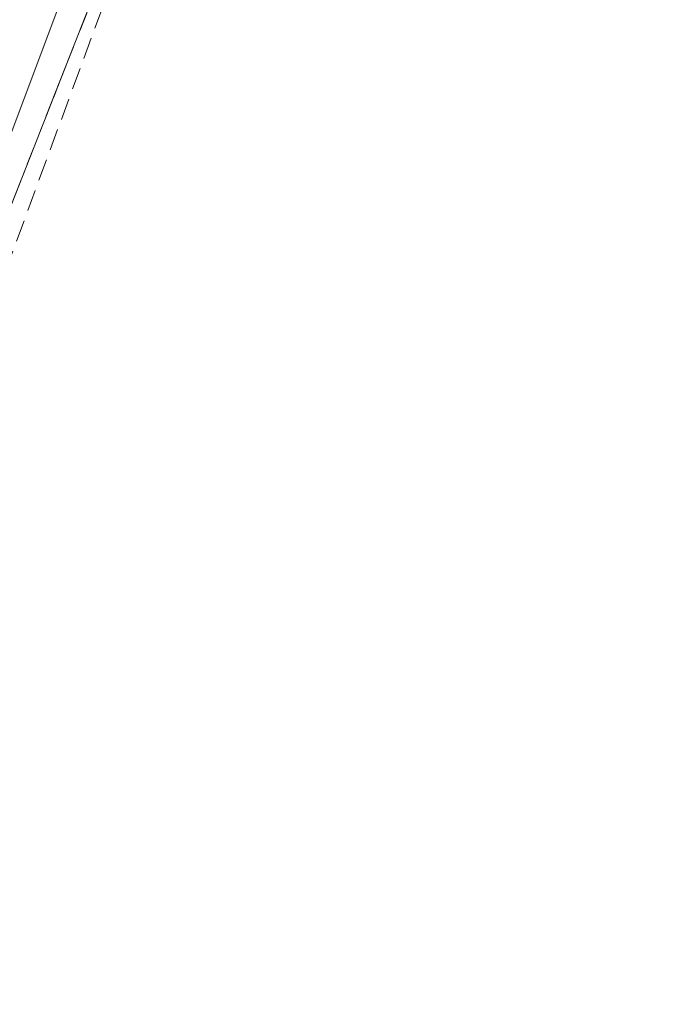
# Model space of a CAD drawing. Header units: metres. Extents: x 6541766 to 6542290, y 5894743 to 5895338.
# Tile 56 of 78: x 6541975 to 6541992, y 5895214 to 5895241. Entities that reach past the tile are written whole.
import ezdxf

# ---------------------------------------------------------------- set-up
doc = ezdxf.new("R2010")
doc.units = ezdxf.units.M
for name, pattern in [('0.5_0.5', [1, 0.5, -0.5]), ('2', [0.9, 0.6, -0.3]), ('DASHED', [0.75, 0.5, -0.25])]:
    doc.linetypes.add(name, pattern=pattern)
doc.layers.add('219-działka ewidencyjna', color=7, linetype='Continuous')
doc.layers.add('Zakres', color=7, linetype='Continuous')
for name, color, linetype, lineweight in [('A-OZNACZENIA', 7, 'Continuous', 15), ('A-PZT', 4, 'Continuous', 9), ('IE - podklad', 8, 'Continuous', 9)]:
    doc.layers.add(name, color=color, linetype=linetype, lineweight=lineweight)

# ---------------------------------------------------------------- blocks, each defined once
blk = doc.blocks.new('blok - podklad szary rfqfqw')
at = {"layer": '219-działka ewidencyjna', "color": 8, "linetype": '0.5_0.5', "lineweight": 9}
blk.add_line((6541982.464, 5895256.534), (6541969.26, 5895222.97), dxfattribs=at)
at = {"layer": 'A-OZNACZENIA', "color": 8, "linetype": 'DASHED', "lineweight": 9, "ltscale": 5}
blk.add_line((6541990.13, 5895276.02), (6541927.31, 5895116.37), dxfattribs=at)
at = {"layer": 'A-PZT', "color": 8, "lineweight": 9}
for p, q in [((6541964.081, 5895209.818), (6541990.13, 5895276.02)), ((6541985.928, 5895268.774), (6541963.854, 5895209.909)), ((6541985.928, 5895268.774), (6541963.858, 5895209.92))]:
    blk.add_line(p, q, dxfattribs=at)
at = {"layer": 'Zakres', "color": 8, "linetype": '2', "lineweight": 9}
blk.add_line((6541965.96, 5895211.67), (6541999.83, 5895303.74), dxfattribs=at)
blk.add_line((6541965.96, 5895211.67), (6541999.83, 5895303.74), dxfattribs=at)
blk.add_line((6541965.96, 5895211.67), (6541999.83, 5895303.74), dxfattribs=at)
blk.add_line((6541965.96, 5895211.67), (6541999.83, 5895303.74), dxfattribs=at)

msp = doc.modelspace()

# ---------------------------------------------------------------- block references
at = {"layer": 'IE - podklad'}
msp.add_blockref('blok - podklad szary rfqfqw', (0, 0), dxfattribs=at)

doc.saveas('drawing.dxf')
